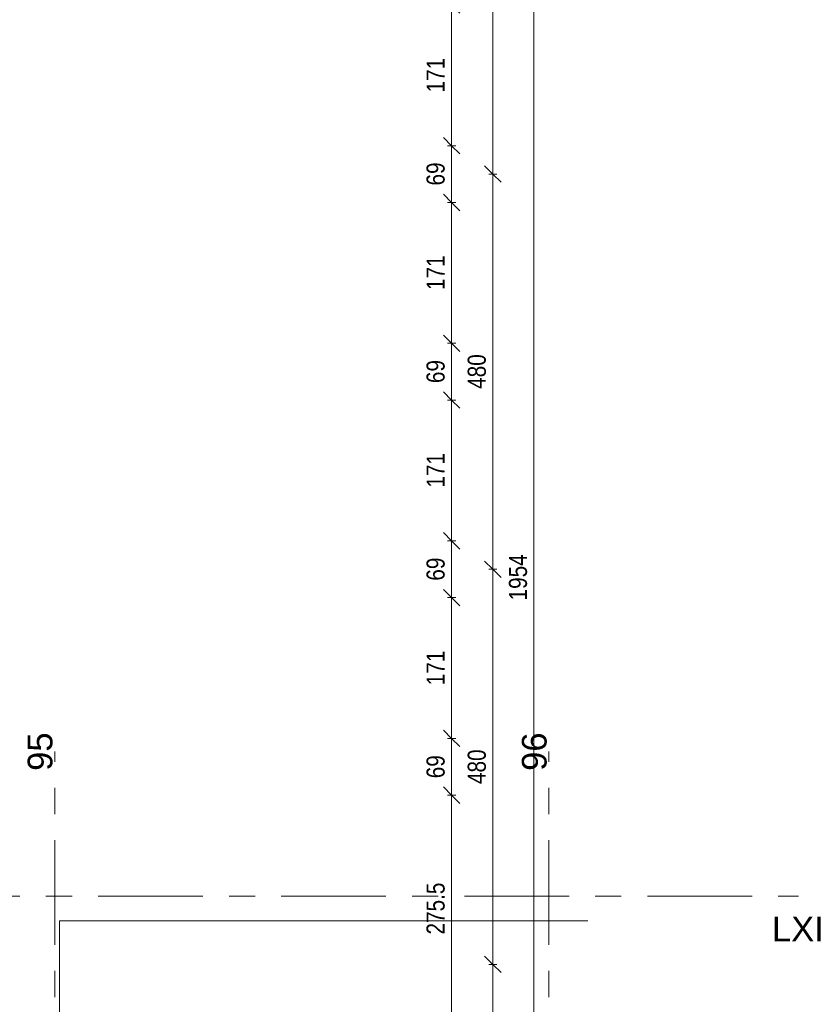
# Model space of a CAD drawing. Header units: centimetres. Extents: x -1737 to 22393, y -8842 to 3838.
# Tile 126 of 174: x 1475 to 2444, y 840 to 2036. Entities that reach past the tile are written whole.
import ezdxf

# ---------------------------------------------------------------- set-up
doc = ezdxf.new("R2010")
doc.units = ezdxf.units.CM
doc.linetypes.add('Oś', pattern=[222.25, 127, -31.75, 31.75, -31.75])
for name, color, linetype, lineweight in [('A-ANNO-DIMS', 211, 'Continuous', 13), ('A-ANNO-DIMS-100', 211, 'Continuous', 13), ('A-FLOR', 192, 'Continuous', 13), ('S-GRID', 1, 'Continuous', 13), ('S-GRID-IDEN', 1, 'Continuous', 13)]:
    doc.layers.add(name, color=color, linetype=linetype, lineweight=lineweight)
doc.styles.add('Arial Narrow_1', font='ARIALN.TTF', dxfattribs={"height": 22})
doc.styles.add('Arial_4', font='arial.ttf', dxfattribs={"height": 30})
doc.dimstyles.new('Diagonal_1_100__0_1_', dxfattribs={"dimscale": 30.48, "dimtxt": 22.515481, "dimasz": 0.656168, "dimexe": 0.164042, "dimexo": 0.0625, "dimgap": 0.065617, "dimtad": 1, "dimdec": 1, "dimrnd": 0.1, "dimdsep": 46, "dimtxsty": 'Arial Narrow_1', "dimblk1": 'OBLIQUE', "dimblk2": 'OBLIQUE', "dimsah": 1, "dimcen": 0.09, "dimazin": 0, "dimtfac": 1, "dimtdec": 4, "dimtix": 1, "dimtmove": 0, "dimatfit": 3, "dimfxl": 0, "dimtvp": 1, "dimtolj": 1, "dimtzin": 0, "dimarcsym": 0})

# ---------------------------------------------------------------- blocks, each defined once
blk = doc.blocks.new('Pawilon J_rvt-1-3_piętro I __3_90 m_ - stan projektowany')
at = {"layer": 'A-FLOR', "color": 253, "lineweight": 9}
for p, q in [((1523.4, 941.3), (1523.4, 371.3)), ((2164.7, 941.3), (1523.4, 941.3)), ((1523.4, 371.3), (1514.4, 371.3)), ((1514.4, 371.3), (1514.4, 279))]:
    blk.add_line(p, q, dxfattribs=at)
at = {"layer": 'S-GRID', "linetype": 'Oś'}
for p, q in [((1517.4, 23.2), (1517.4, 1147.1)), ((2117.4, 23.2), (2117.4, 1147.1)), ((1125.8, 971.3), (2420.5, 971.3)), ((2420.5, 371.3), (1302.4, 371.3))]:
    blk.add_line(p, q, dxfattribs=at)
at = {"layer": 'S-GRID-IDEN', "char_height": 30, "width": 48.3, "attachment_point": 5, "rotation": 90, "line_spacing_factor": 0.936439, "style": 'Arial_4'}
for s, insert in [('\\pt126.9999,254.0001,381,507.9999,635.0001,762,888.9999,1016.0001,1143,1269.9999,1397.0001,1524,1650.9999,1778.0001,1905,2031.9999,2159.0001,2286,2412.9999,2540.0001,2667,2793.9999,2921.0001,3048,3174.9999,3302.0001,3429,3555.9999,3683.0001,3810,3936.9999,4064.0001;95', (1499.8, 1146.7)), ('\\pt126.9999,254.0001,381,507.9999,635.0001,762,888.9999,1016.0001,1143,1269.9999,1397.0001,1524,1650.9999,1778.0001,1905,2031.9999,2159.0001,2286,2412.9999,2540.0001,2667,2793.9999,2921.0001,3048,3174.9999,3302.0001,3429,3555.9999,3683.0001,3810,3936.9999,4064.0001;96', (2099.8, 1146.7)), ('\\pt126.9999,254.0001,381,507.9999,635.0001,762,888.9999,1016.0001,1143,1269.9999,1397.0001,1524,1650.9999,1778.0001,1905,2031.9999,2159.0001,2286,2412.9999,2540.0001,2667,2793.9999,2921.0001,3048,3174.9999,3302.0001,3429,3555.9999,3683.0001,3810,3936.9999,4064.0001;95', (1499.8, 22.8)), ('\\pt126.9999,254.0001,381,507.9999,635.0001,762,888.9999,1016.0001,1143,1269.9999,1397.0001,1524,1650.9999,1778.0001,1905,2031.9999,2159.0001,2286,2412.9999,2540.0001,2667,2793.9999,2921.0001,3048,3174.9999,3302.0001,3429,3555.9999,3683.0001,3810,3936.9999,4064.0001;96', (2099.8, 22.8))]:
    blk.add_mtext(s, dxfattribs=dict(at, insert=insert))
at = {"layer": 'S-GRID-IDEN', "char_height": 30, "attachment_point": 5, "line_spacing_factor": 0.936439, "style": 'Arial_4'}
for s, insert, width in [('\\pt126.9999,254.0001,381,507.9999,635.0001,762,888.9999,1016.0001,1143,1269.9999,1397.0001,1524,1650.9999,1778.0001,1905,2031.9999,2159.0001,2286,2412.9999,2540.0001,2667,2793.9999,2921.0001,3048,3174.9999,3302.0001,3429,3555.9999,3683.0001,3810,3936.9999,4064.0001;LXI', (2419.7, 931.4), 63.5), ('\\pt126.9999,254.0001,381,507.9999,635.0001,762,888.9999,1016.0001,1143,1269.9999,1397.0001,1524,1650.9999,1778.0001,1905,2031.9999,2159.0001,2286,2412.9999,2540.0001,2667,2793.9999,2921.0001,3048,3174.9999,3302.0001,3429,3555.9999,3683.0001,3810,3936.9999,4064.0001;LXII', (1302.6, 395.4), 75.4)]:
    blk.add_mtext(s, dxfattribs=dict(at, insert=insert, width=width))
blk = doc.blocks.new('DIMBLOCK22-3_piętro I __3_90 m_ - stan projektowany')
at = {"layer": 'A-ANNO-DIMS-100', "transparency": 16777216}
for p, q in [((2049.3, 888.3), (2039.3, 898.3)), ((2044.3, 888.3), (2054.3, 888.3)), ((2049.3, 888.3), (2044.3, 888.3)), ((2049.3, 408.3), (2049.3, 888.3)), ((2049.3, 888.3), (2059.3, 878.3)), ((2049.3, 408.3), (2039.3, 418.3)), ((2044.3, 408.3), (2054.3, 408.3)), ((2049.3, 408.3), (2044.3, 408.3)), ((2049.3, 408.3), (2059.3, 398.3))]:
    blk.add_line(p, q, dxfattribs=at)
at = {"layer": 'A-ANNO-DIMS-100', "color": 0, "transparency": 16777216, "insert": (2018.8, 627.4), "char_height": 22, "width": 50.177, "attachment_point": 1, "rotation": 90, "line_spacing_factor": 0.974696, "style": 'Arial Narrow_1'}
blk.add_mtext('480', dxfattribs=at)
blk = doc.blocks.new('_Oblique')
at = {"color": 0, "linetype": 'ByBlock', "lineweight": -2}
blk.add_line((-0.5, -0.5), (0.5, 0.5), dxfattribs=at)
blk = doc.blocks.new('DIMBLOCK23-3_piętro I __3_90 m_ - stan projektowany')
at = {"layer": 'A-ANNO-DIMS-100', "transparency": 16777216}
for p, q in [((2049.3, 1368.3), (2039.3, 1378.3)), ((2044.3, 1368.3), (2054.3, 1368.3)), ((2049.3, 1368.3), (2044.3, 1368.3)), ((2049.3, 888.3), (2049.3, 1368.3)), ((2049.3, 1368.3), (2059.3, 1358.3)), ((2049.3, 888.3), (2039.3, 898.3)), ((2044.3, 888.3), (2054.3, 888.3)), ((2049.3, 888.3), (2044.3, 888.3)), ((2049.3, 888.3), (2059.3, 878.3))]:
    blk.add_line(p, q, dxfattribs=at)
at = {"layer": 'A-ANNO-DIMS-100', "color": 0, "transparency": 16777216, "insert": (2018.8, 1107.4), "char_height": 22, "width": 50.177, "attachment_point": 1, "rotation": 90, "line_spacing_factor": 0.974696, "style": 'Arial Narrow_1'}
blk.add_mtext('480', dxfattribs=at)
blk = doc.blocks.new('DIMBLOCK24-3_piętro I __3_90 m_ - stan projektowany')
at = {"layer": 'A-ANNO-DIMS-100', "transparency": 16777216}
for p, q in [((2049.3, 1848.3), (2039.3, 1858.3)), ((2044.3, 1848.3), (2054.3, 1848.3)), ((2049.3, 1848.3), (2044.3, 1848.3)), ((2049.3, 1368.3), (2049.3, 1848.3)), ((2049.3, 1848.3), (2059.3, 1838.3)), ((2049.3, 1368.3), (2039.3, 1378.3)), ((2044.3, 1368.3), (2054.3, 1368.3)), ((2049.3, 1368.3), (2044.3, 1368.3)), ((2049.3, 1368.3), (2059.3, 1358.3))]:
    blk.add_line(p, q, dxfattribs=at)
at = {"layer": 'A-ANNO-DIMS-100', "color": 0, "transparency": 16777216, "insert": (2018.8, 1587.4), "char_height": 22, "width": 50.177, "attachment_point": 1, "rotation": 90, "line_spacing_factor": 0.974696, "style": 'Arial Narrow_1'}
blk.add_mtext('480', dxfattribs=at)
blk = doc.blocks.new('DIMBLOCK25-3_piętro I __3_90 m_ - stan projektowany')
at = {"layer": 'A-ANNO-DIMS-100', "transparency": 16777216}
for p, q in [((2049.3, 2328.3), (2039.3, 2338.3)), ((2044.3, 2328.3), (2054.3, 2328.3)), ((2049.3, 2328.3), (2044.3, 2328.3)), ((2049.3, 1848.3), (2049.3, 2328.3)), ((2049.3, 2328.3), (2059.3, 2318.3)), ((2049.3, 1848.3), (2039.3, 1858.3)), ((2044.3, 1848.3), (2054.3, 1848.3)), ((2049.3, 1848.3), (2044.3, 1848.3)), ((2049.3, 1848.3), (2059.3, 1838.3))]:
    blk.add_line(p, q, dxfattribs=at)
at = {"layer": 'A-ANNO-DIMS-100', "color": 0, "transparency": 16777216, "insert": (2018.8, 2067.4), "char_height": 22, "width": 50.177, "attachment_point": 1, "rotation": 90, "line_spacing_factor": 0.974696, "style": 'Arial Narrow_1'}
blk.add_mtext('480', dxfattribs=at)
blk = doc.blocks.new('DIMBLOCK32-3_piętro I __3_90 m_ - stan projektowany')
at = {"layer": 'A-ANNO-DIMS-100', "transparency": 16777216}
for p, q in [((2099.3, 2335.3), (2089.3, 2345.3)), ((2094.3, 2335.3), (2104.3, 2335.3)), ((2099.3, 2335.3), (2094.3, 2335.3)), ((2099.3, 2335.3), (2099.3, 381.3)), ((2099.3, 2335.3), (2109.3, 2325.3)), ((2099.3, 381.3), (2089.3, 391.3)), ((2094.3, 381.3), (2104.3, 381.3)), ((2099.3, 381.3), (2094.3, 381.3)), ((2099.3, 381.3), (2109.3, 371.3))]:
    blk.add_line(p, q, dxfattribs=at)
at = {"layer": 'A-ANNO-DIMS-100', "color": 0, "transparency": 16777216, "insert": (2068.8, 1330.4), "char_height": 22, "width": 66.903, "attachment_point": 1, "rotation": 90, "line_spacing_factor": 0.974696, "style": 'Arial Narrow_1'}
blk.add_mtext('1954', dxfattribs=at)
blk = doc.blocks.new('DIMBLOCK224-3_piętro I __3_90 m_ - stan projektowany')
at = {"layer": 'A-ANNO-DIMS-100', "transparency": 16777216}
for p, q in [((1999.3, 1093.8), (1989.3, 1103.8)), ((1994.3, 1093.8), (2004.3, 1093.8)), ((1999.3, 1093.8), (1994.3, 1093.8)), ((1999.3, 818.3), (1999.3, 1093.8)), ((1999.3, 1093.8), (2009.3, 1083.8)), ((1999.3, 818.3), (1989.3, 828.3)), ((1994.3, 818.3), (2004.3, 818.3)), ((1999.3, 818.3), (1994.3, 818.3)), ((1999.3, 818.3), (2009.3, 808.3))]:
    blk.add_line(p, q, dxfattribs=at)
at = {"layer": 'A-ANNO-DIMS-100', "color": 0, "transparency": 16777216, "insert": (1968.8, 924.6), "char_height": 22, "width": 75.48, "attachment_point": 1, "rotation": 90, "line_spacing_factor": 0.974696, "style": 'Arial Narrow_1'}
blk.add_mtext('275.5', dxfattribs=at)
blk = doc.blocks.new('DIMBLOCK225-3_piętro I __3_90 m_ - stan projektowany')
at = {"layer": 'A-ANNO-DIMS-100', "transparency": 16777216}
for p, q in [((1999.3, 1162.8), (1989.3, 1172.8)), ((1994.3, 1162.8), (2004.3, 1162.8)), ((1999.3, 1162.8), (1994.3, 1162.8)), ((1999.3, 1093.8), (1999.3, 1162.8)), ((1999.3, 1162.8), (2009.3, 1152.8)), ((1999.3, 1093.8), (1989.3, 1103.8)), ((1994.3, 1093.8), (2004.3, 1093.8)), ((1999.3, 1093.8), (1994.3, 1093.8)), ((1999.3, 1093.8), (2009.3, 1083.8))]:
    blk.add_line(p, q, dxfattribs=at)
at = {"layer": 'A-ANNO-DIMS-100', "color": 0, "transparency": 16777216, "insert": (1968.8, 1114.4), "char_height": 22, "width": 33.452, "attachment_point": 1, "rotation": 90, "line_spacing_factor": 0.974696, "style": 'Arial Narrow_1'}
blk.add_mtext('69', dxfattribs=at)
blk = doc.blocks.new('DIMBLOCK226-3_piętro I __3_90 m_ - stan projektowany')
at = {"layer": 'A-ANNO-DIMS-100', "transparency": 16777216}
for p, q in [((1999.3, 1333.8), (1989.3, 1343.8)), ((1994.3, 1333.8), (2004.3, 1333.8)), ((1999.3, 1333.8), (1994.3, 1333.8)), ((1999.3, 1162.8), (1999.3, 1333.8)), ((1999.3, 1333.8), (2009.3, 1323.8)), ((1999.3, 1162.8), (1989.3, 1172.8)), ((1994.3, 1162.8), (2004.3, 1162.8)), ((1999.3, 1162.8), (1994.3, 1162.8)), ((1999.3, 1162.8), (2009.3, 1152.8))]:
    blk.add_line(p, q, dxfattribs=at)
at = {"layer": 'A-ANNO-DIMS-100', "color": 0, "transparency": 16777216, "insert": (1968.8, 1227.4), "char_height": 22, "width": 50.177, "attachment_point": 1, "rotation": 90, "line_spacing_factor": 0.974696, "style": 'Arial Narrow_1'}
blk.add_mtext('171', dxfattribs=at)
blk = doc.blocks.new('DIMBLOCK227-3_piętro I __3_90 m_ - stan projektowany')
at = {"layer": 'A-ANNO-DIMS-100', "transparency": 16777216}
for p, q in [((1999.3, 1402.8), (1989.3, 1412.8)), ((1994.3, 1402.8), (2004.3, 1402.8)), ((1999.3, 1402.8), (1994.3, 1402.8)), ((1999.3, 1333.8), (1999.3, 1402.8)), ((1999.3, 1402.8), (2009.3, 1392.8)), ((1999.3, 1333.8), (1989.3, 1343.8)), ((1994.3, 1333.8), (2004.3, 1333.8)), ((1999.3, 1333.8), (1994.3, 1333.8)), ((1999.3, 1333.8), (2009.3, 1323.8))]:
    blk.add_line(p, q, dxfattribs=at)
at = {"layer": 'A-ANNO-DIMS-100', "color": 0, "transparency": 16777216, "insert": (1968.8, 1354.4), "char_height": 22, "width": 33.452, "attachment_point": 1, "rotation": 90, "line_spacing_factor": 0.974696, "style": 'Arial Narrow_1'}
blk.add_mtext('69', dxfattribs=at)
blk = doc.blocks.new('DIMBLOCK228-3_piętro I __3_90 m_ - stan projektowany')
at = {"layer": 'A-ANNO-DIMS-100', "transparency": 16777216}
for p, q in [((1999.3, 1573.8), (1989.3, 1583.8)), ((1994.3, 1573.8), (2004.3, 1573.8)), ((1999.3, 1573.8), (1994.3, 1573.8)), ((1999.3, 1402.8), (1999.3, 1573.8)), ((1999.3, 1573.8), (2009.3, 1563.8)), ((1999.3, 1402.8), (1989.3, 1412.8)), ((1994.3, 1402.8), (2004.3, 1402.8)), ((1999.3, 1402.8), (1994.3, 1402.8)), ((1999.3, 1402.8), (2009.3, 1392.8))]:
    blk.add_line(p, q, dxfattribs=at)
at = {"layer": 'A-ANNO-DIMS-100', "color": 0, "transparency": 16777216, "insert": (1968.8, 1467.4), "char_height": 22, "width": 50.177, "attachment_point": 1, "rotation": 90, "line_spacing_factor": 0.974696, "style": 'Arial Narrow_1'}
blk.add_mtext('171', dxfattribs=at)
blk = doc.blocks.new('DIMBLOCK229-3_piętro I __3_90 m_ - stan projektowany')
at = {"layer": 'A-ANNO-DIMS-100', "transparency": 16777216}
for p, q in [((1999.3, 1642.8), (1989.3, 1652.8)), ((1994.3, 1642.8), (2004.3, 1642.8)), ((1999.3, 1642.8), (1994.3, 1642.8)), ((1999.3, 1573.8), (1999.3, 1642.8)), ((1999.3, 1642.8), (2009.3, 1632.8)), ((1999.3, 1573.8), (1989.3, 1583.8)), ((1994.3, 1573.8), (2004.3, 1573.8)), ((1999.3, 1573.8), (1994.3, 1573.8)), ((1999.3, 1573.8), (2009.3, 1563.8))]:
    blk.add_line(p, q, dxfattribs=at)
at = {"layer": 'A-ANNO-DIMS-100', "color": 0, "transparency": 16777216, "insert": (1968.8, 1594.4), "char_height": 22, "width": 33.452, "attachment_point": 1, "rotation": 90, "line_spacing_factor": 0.974696, "style": 'Arial Narrow_1'}
blk.add_mtext('69', dxfattribs=at)
blk = doc.blocks.new('DIMBLOCK230-3_piętro I __3_90 m_ - stan projektowany')
at = {"layer": 'A-ANNO-DIMS-100', "transparency": 16777216}
for p, q in [((1999.3, 1813.8), (1989.3, 1823.8)), ((1994.3, 1813.8), (2004.3, 1813.8)), ((1999.3, 1813.8), (1994.3, 1813.8)), ((1999.3, 1642.8), (1999.3, 1813.8)), ((1999.3, 1813.8), (2009.3, 1803.8)), ((1999.3, 1642.8), (1989.3, 1652.8)), ((1994.3, 1642.8), (2004.3, 1642.8)), ((1999.3, 1642.8), (1994.3, 1642.8)), ((1999.3, 1642.8), (2009.3, 1632.8))]:
    blk.add_line(p, q, dxfattribs=at)
at = {"layer": 'A-ANNO-DIMS-100', "color": 0, "transparency": 16777216, "insert": (1968.8, 1707.4), "char_height": 22, "width": 50.177, "attachment_point": 1, "rotation": 90, "line_spacing_factor": 0.974696, "style": 'Arial Narrow_1'}
blk.add_mtext('171', dxfattribs=at)
blk = doc.blocks.new('DIMBLOCK231-3_piętro I __3_90 m_ - stan projektowany')
at = {"layer": 'A-ANNO-DIMS-100', "transparency": 16777216}
for p, q in [((1999.3, 1882.8), (1989.3, 1892.8)), ((1994.3, 1882.8), (2004.3, 1882.8)), ((1999.3, 1882.8), (1994.3, 1882.8)), ((1999.3, 1813.8), (1999.3, 1882.8)), ((1999.3, 1882.8), (2009.3, 1872.8)), ((1999.3, 1813.8), (1989.3, 1823.8)), ((1994.3, 1813.8), (2004.3, 1813.8)), ((1999.3, 1813.8), (1994.3, 1813.8)), ((1999.3, 1813.8), (2009.3, 1803.8))]:
    blk.add_line(p, q, dxfattribs=at)
at = {"layer": 'A-ANNO-DIMS-100', "color": 0, "transparency": 16777216, "insert": (1968.8, 1834.4), "char_height": 22, "width": 33.452, "attachment_point": 1, "rotation": 90, "line_spacing_factor": 0.974696, "style": 'Arial Narrow_1'}
blk.add_mtext('69', dxfattribs=at)
blk = doc.blocks.new('DIMBLOCK232-3_piętro I __3_90 m_ - stan projektowany')
at = {"layer": 'A-ANNO-DIMS-100', "transparency": 16777216}
for p, q in [((1999.3, 2053.8), (1989.3, 2063.8)), ((1994.3, 2053.8), (2004.3, 2053.8)), ((1999.3, 2053.8), (1994.3, 2053.8)), ((1999.3, 1882.8), (1999.3, 2053.8)), ((1999.3, 2053.8), (2009.3, 2043.8)), ((1999.3, 1882.8), (1989.3, 1892.8)), ((1994.3, 1882.8), (2004.3, 1882.8)), ((1999.3, 1882.8), (1994.3, 1882.8)), ((1999.3, 1882.8), (2009.3, 1872.8))]:
    blk.add_line(p, q, dxfattribs=at)
at = {"layer": 'A-ANNO-DIMS-100', "color": 0, "transparency": 16777216, "insert": (1968.8, 1947.4), "char_height": 22, "width": 50.177, "attachment_point": 1, "rotation": 90, "line_spacing_factor": 0.974696, "style": 'Arial Narrow_1'}
blk.add_mtext('171', dxfattribs=at)

msp = doc.modelspace()

# ---------------------------------------------------------------- block references
at = {"lineweight": 5}
msp.add_blockref('Pawilon J_rvt-1-3_piętro I __3_90 m_ - stan projektowany', (0, 0), dxfattribs=at)

# ---------------------------------------------------------------- dimensions: what is measured, and where the dimension line sits
at = {"layer": 'A-ANNO-DIMS'}
for base, p1, p2, override, picture, middle in [((2099.25, 381.33), (2094.25, 2335.33), (2094.25, 381.33), {"dimpost": '<>', "dimfxl": 1954}, 'DIMBLOCK32-3_piętro I __3_90 m_ - stan projektowany', (2086.02, 1358.33)), ((2049.25, 2328.33), (2044.25, 1848.33), (2044.25, 2328.33), {"dimpost": '<>', "dimfxl": 480}, 'DIMBLOCK25-3_piętro I __3_90 m_ - stan projektowany', (2036.02, 2088.33)), ((1999.25, 2053.83), (1994.25, 1882.83), (1994.25, 2053.83), {"dimpost": '<>', "dimfxl": 171}, 'DIMBLOCK232-3_piętro I __3_90 m_ - stan projektowany', (1986.21, 1968.33)), ((1999.25, 1882.83), (1994.25, 1813.83), (1994.25, 1882.83), {"dimpost": '<>', "dimfxl": 69}, 'DIMBLOCK231-3_piętro I __3_90 m_ - stan projektowany', (1986.02, 1848.33)), ((2049.25, 1848.33), (2044.25, 1368.33), (2044.25, 1848.33), {"dimpost": '<>', "dimfxl": 480}, 'DIMBLOCK24-3_piętro I __3_90 m_ - stan projektowany', (2036.02, 1608.33)), ((1999.25, 1813.83), (1994.25, 1642.83), (1994.25, 1813.83), {"dimpost": '<>', "dimfxl": 171}, 'DIMBLOCK230-3_piętro I __3_90 m_ - stan projektowany', (1986.21, 1728.33)), ((1999.25, 1642.83), (1994.25, 1573.83), (1994.25, 1642.83), {"dimpost": '<>', "dimfxl": 69}, 'DIMBLOCK229-3_piętro I __3_90 m_ - stan projektowany', (1986.02, 1608.33)), ((1999.25, 1573.83), (1994.25, 1402.83), (1994.25, 1573.83), {"dimpost": '<>', "dimfxl": 171}, 'DIMBLOCK228-3_piętro I __3_90 m_ - stan projektowany', (1986.21, 1488.33)), ((1999.25, 1402.83), (1994.25, 1333.83), (1994.25, 1402.83), {"dimpost": '<>', "dimfxl": 69}, 'DIMBLOCK227-3_piętro I __3_90 m_ - stan projektowany', (1986.02, 1368.33)), ((2049.25, 1368.33), (2044.25, 888.33), (2044.25, 1368.33), {"dimpost": '<>', "dimfxl": 480}, 'DIMBLOCK23-3_piętro I __3_90 m_ - stan projektowany', (2036.02, 1128.33)), ((1999.25, 1333.83), (1994.25, 1162.83), (1994.25, 1333.83), {"dimpost": '<>', "dimfxl": 171}, 'DIMBLOCK226-3_piętro I __3_90 m_ - stan projektowany', (1986.21, 1248.33)), ((1999.25, 1162.83), (1994.25, 1093.83), (1994.25, 1162.83), {"dimpost": '<>', "dimfxl": 69}, 'DIMBLOCK225-3_piętro I __3_90 m_ - stan projektowany', (1986.02, 1128.33)), ((1999.25, 1093.83), (1994.25, 818.33), (1994.25, 1093.83), {"dimpost": '<>', "dimfxl": 275.5}, 'DIMBLOCK224-3_piętro I __3_90 m_ - stan projektowany', (1986.02, 956.08)), ((2049.25, 888.33), (2044.25, 408.33), (2044.25, 888.33), {"dimpost": '<>', "dimfxl": 480}, 'DIMBLOCK22-3_piętro I __3_90 m_ - stan projektowany', (2036.02, 648.33))]:
    dim = msp.add_linear_dim(base=base, p1=p1, p2=p2, angle=90, dimstyle='Diagonal_1_100__0_1_', override=override, dxfattribs=at)
    dim.commit()
    dim.dimension.update_dxf_attribs({"geometry": picture, "text_midpoint": middle})

doc.saveas('drawing.dxf')
